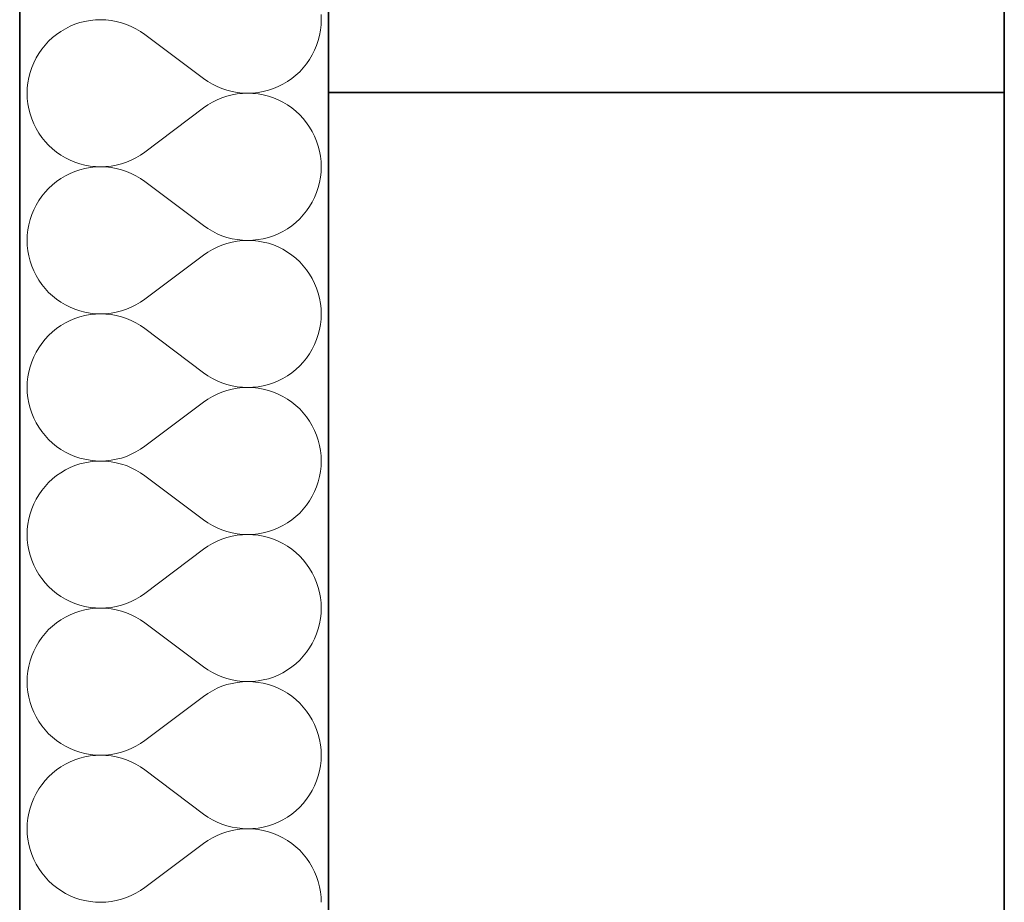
# Model space of a CAD drawing. Header units: millimetres. Extents: x -34676 to 172266, y 39940 to 476087.
# Tile 69 of 256: x 20168 to 20678, y 285150 to 285607. Entities that reach past the tile are written whole.
import ezdxf

# ---------------------------------------------------------------- set-up
doc = ezdxf.new("R2010")
doc.units = ezdxf.units.MM
doc.header["$MEASUREMENT"] = 0
for name, color, linetype in [('#podkład', 252, 'Continuous'), ('- A - ocieplenie', 7, 'Continuous'), ('Konstrukcja - Stropy', 7, 'Continuous'), ('Konstrukcja - Ściany zewnętrzne', 7, 'Continuous')]:
    doc.layers.add(name, color=color, linetype=linetype)

# ---------------------------------------------------------------- blocks, each defined once
blk = doc.blocks.new('UHYGFFFF')
at = {"layer": '- A - ocieplenie', "color": 252, "linetype": 'Continuous', "lineweight": 35, "ltscale": 100}
for p, q in [((19777.48, 396062.63), (19777.47, 388486.86)), ((19937.47, 388486.86), (19937.48, 396062.63))]:
    blk.add_line(p, q, dxfattribs=at)
at = {"layer": '- A - ocieplenie', "color": 252, "linetype": 'Continuous', "lineweight": 13, "ltscale": 100}
for p, q in [((19808.67, 391745.84), (19806.09, 391744.98)), ((19811.3, 391746.51), (19808.67, 391745.84)), ((19813.98, 391746.99), (19811.3, 391746.51)), ((19816.69, 391747.28), (19813.98, 391746.99)), ((19819.41, 391747.37), (19816.69, 391747.28)), ((19822.12, 391747.27), (19819.41, 391747.37)), ((19824.83, 391746.98), (19822.12, 391747.27)), ((19827.51, 391746.5), (19824.83, 391746.98)), ((19830.14, 391745.82), (19827.51, 391746.5)), ((19832.72, 391744.96), (19830.14, 391745.82)), ((19933.67, 391747.37), (19933.57, 391750.09)), ((19933.57, 391744.65), (19933.67, 391747.37)), ((19798.8, 391741.33), (19796.56, 391739.78)), ((19801.14, 391742.72), (19798.8, 391741.33)), ((19803.57, 391743.94), (19801.14, 391742.72)), ((19806.09, 391744.98), (19803.57, 391743.94)), ((19835.23, 391743.92), (19832.72, 391744.96)), ((19837.67, 391742.7), (19835.23, 391743.92)), ((19840, 391741.31), (19837.67, 391742.7)), ((19842.24, 391739.75), (19840, 391741.31)), ((19932.8, 391739.27), (19933.28, 391741.95)), ((19933.28, 391741.95), (19933.57, 391744.65)), ((19792.45, 391736.22), (19790.6, 391734.23)), ((19794.44, 391738.08), (19792.45, 391736.22)), ((19796.56, 391739.78), (19794.44, 391738.08)), ((19872.71, 391716.9), (19842.24, 391739.75)), ((19931.26, 391734.05), (19932.12, 391736.64)), ((19932.12, 391736.64), (19932.8, 391739.27)), ((19788.89, 391732.12), (19787.34, 391729.88)), ((19790.6, 391734.23), (19788.89, 391732.12)), ((19929, 391729.11), (19930.22, 391731.54)), ((19930.22, 391731.54), (19931.26, 391734.05)), ((19785.95, 391727.54), (19784.73, 391725.11)), ((19787.34, 391729.88), (19785.95, 391727.54)), ((19926.06, 391724.54), (19927.61, 391726.77)), ((19927.61, 391726.77), (19929, 391729.11)), ((19783.69, 391722.6), (19782.83, 391720.01)), ((19784.73, 391725.11), (19783.69, 391722.6)), ((19920.51, 391718.57), (19922.5, 391720.43)), ((19922.5, 391720.43), (19924.35, 391722.42)), ((19924.35, 391722.42), (19926.06, 391724.54)), ((19782.16, 391717.38), (19781.67, 391714.7)), ((19782.83, 391720.01), (19782.16, 391717.38)), ((19872.71, 391716.9), (19874.95, 391715.34)), ((19874.95, 391715.34), (19877.29, 391713.95)), ((19913.81, 391713.93), (19916.15, 391715.32)), ((19916.15, 391715.32), (19918.39, 391716.87)), ((19918.39, 391716.87), (19920.51, 391718.57)), ((19781.38, 391712), (19781.29, 391709.28)), ((19781.67, 391714.7), (19781.38, 391712)), ((19877.29, 391713.95), (19879.72, 391712.73)), ((19879.72, 391712.73), (19882.23, 391711.69)), ((19882.23, 391711.69), (19884.81, 391710.83)), ((19884.81, 391710.83), (19887.45, 391710.15)), ((19887.45, 391710.15), (19890.12, 391709.67)), ((19900.97, 391709.66), (19903.65, 391710.14)), ((19903.65, 391710.14), (19906.28, 391710.82)), ((19906.28, 391710.82), (19908.87, 391711.67)), ((19908.87, 391711.67), (19911.38, 391712.71)), ((19911.38, 391712.71), (19913.81, 391713.93)), ((19781.29, 391709.28), (19781.38, 391706.56)), ((19781.38, 391706.56), (19781.67, 391703.85)), ((19879.72, 391705.82), (19877.29, 391704.6)), ((19882.23, 391706.87), (19879.72, 391705.82)), ((19884.81, 391707.73), (19882.23, 391706.87)), ((19887.45, 391708.4), (19884.81, 391707.73)), ((19890.12, 391708.89), (19887.45, 391708.4)), ((19890.12, 391709.67), (19892.83, 391709.38)), ((19892.83, 391709.18), (19890.12, 391708.89)), ((19892.83, 391709.38), (19895.55, 391709.28)), ((19895.55, 391709.28), (19892.83, 391709.18)), ((19895.55, 391709.28), (19898.27, 391709.37)), ((19898.27, 391709.18), (19895.55, 391709.28)), ((19898.27, 391709.37), (19900.97, 391709.66)), ((19900.97, 391708.89), (19898.27, 391709.18)), ((19903.65, 391708.41), (19900.97, 391708.89)), ((19906.28, 391707.74), (19903.65, 391708.41)), ((19908.87, 391706.88), (19906.28, 391707.74)), ((19911.38, 391705.84), (19908.87, 391706.88)), ((19913.81, 391704.63), (19911.38, 391705.84)), ((19781.67, 391703.85), (19782.16, 391701.18)), ((19782.16, 391701.18), (19782.83, 391698.54)), ((19872.71, 391701.66), (19842.24, 391678.8)), ((19874.95, 391703.21), (19872.71, 391701.66)), ((19877.29, 391704.6), (19874.95, 391703.21)), ((19916.15, 391703.24), (19913.81, 391704.63)), ((19918.39, 391701.69), (19916.15, 391703.24)), ((19920.51, 391699.98), (19918.39, 391701.69)), ((19922.5, 391698.13), (19920.51, 391699.98)), ((19782.83, 391698.54), (19783.69, 391695.96)), ((19783.69, 391695.96), (19784.73, 391693.45)), ((19924.35, 391696.14), (19922.5, 391698.13)), ((19926.06, 391694.02), (19924.35, 391696.14)), ((19784.73, 391693.45), (19785.95, 391691.01)), ((19785.95, 391691.01), (19787.34, 391688.67)), ((19927.61, 391691.79), (19926.06, 391694.02)), ((19929, 391689.45), (19927.61, 391691.79)), ((19787.34, 391688.67), (19788.89, 391686.44)), ((19788.89, 391686.44), (19790.6, 391684.32)), ((19930.22, 391687.01), (19929, 391689.45)), ((19931.26, 391684.5), (19930.22, 391687.01)), ((19932.12, 391681.92), (19931.26, 391684.5)), ((19790.6, 391684.32), (19792.45, 391682.33)), ((19792.45, 391682.33), (19794.44, 391680.48)), ((19794.44, 391680.48), (19796.56, 391678.77)), ((19932.8, 391679.28), (19932.12, 391681.92)), ((19796.56, 391678.77), (19798.8, 391677.22)), ((19798.8, 391677.22), (19801.14, 391675.83)), ((19801.14, 391675.83), (19803.57, 391674.62)), ((19803.57, 391674.62), (19806.09, 391673.58)), ((19832.72, 391673.6), (19835.23, 391674.64)), ((19835.23, 391674.64), (19837.67, 391675.86)), ((19837.67, 391675.86), (19840, 391677.25)), ((19840, 391677.25), (19842.24, 391678.8)), ((19933.28, 391676.61), (19932.8, 391679.28)), ((19933.57, 391673.9), (19933.28, 391676.61)), ((19806.09, 391673.58), (19808.67, 391672.72)), ((19808.67, 391669.65), (19806.09, 391668.79)), ((19808.67, 391672.72), (19811.3, 391672.05)), ((19811.3, 391670.32), (19808.67, 391669.65)), ((19811.3, 391672.05), (19813.98, 391671.57)), ((19813.98, 391670.8), (19811.3, 391670.32)), ((19813.98, 391671.57), (19816.69, 391671.28)), ((19816.69, 391671.09), (19813.98, 391670.8)), ((19816.69, 391671.28), (19819.41, 391671.18)), ((19819.41, 391671.18), (19816.69, 391671.09)), ((19819.41, 391671.18), (19822.12, 391671.28)), ((19822.12, 391671.08), (19819.41, 391671.18)), ((19822.12, 391671.28), (19824.83, 391671.57)), ((19824.83, 391670.79), (19822.12, 391671.08)), ((19824.83, 391671.57), (19827.51, 391672.06)), ((19827.51, 391670.31), (19824.83, 391670.79)), ((19827.51, 391672.06), (19830.14, 391672.73)), ((19830.14, 391669.63), (19827.51, 391670.31)), ((19830.14, 391672.73), (19832.72, 391673.6)), ((19832.72, 391668.77), (19830.14, 391669.63)), ((19933.67, 391671.18), (19933.57, 391673.9)), ((19933.57, 391668.46), (19933.67, 391671.18)), ((19798.8, 391665.14), (19796.56, 391663.59)), ((19801.14, 391666.53), (19798.8, 391665.14)), ((19803.57, 391667.75), (19801.14, 391666.53)), ((19806.09, 391668.79), (19803.57, 391667.75)), ((19835.23, 391667.73), (19832.72, 391668.77)), ((19837.67, 391666.51), (19835.23, 391667.73)), ((19840, 391665.12), (19837.67, 391666.51)), ((19842.24, 391663.56), (19840, 391665.12)), ((19932.8, 391663.08), (19933.28, 391665.76)), ((19933.28, 391665.76), (19933.57, 391668.46)), ((19792.45, 391660.03), (19790.6, 391658.04)), ((19794.44, 391661.89), (19792.45, 391660.03)), ((19796.56, 391663.59), (19794.44, 391661.89)), ((19872.71, 391640.71), (19842.24, 391663.56)), ((19931.26, 391657.86), (19932.12, 391660.45)), ((19932.12, 391660.45), (19932.8, 391663.08)), ((19788.89, 391655.93), (19787.34, 391653.69)), ((19790.6, 391658.04), (19788.89, 391655.93)), ((19929, 391652.92), (19930.22, 391655.35)), ((19930.22, 391655.35), (19931.26, 391657.86)), ((19784.73, 391648.92), (19783.69, 391646.41)), ((19785.95, 391651.35), (19784.73, 391648.92)), ((19787.34, 391653.69), (19785.95, 391651.35)), ((19926.06, 391648.34), (19927.61, 391650.58)), ((19927.61, 391650.58), (19929, 391652.92)), ((19782.83, 391643.82), (19782.16, 391641.19)), ((19783.69, 391646.41), (19782.83, 391643.82)), ((19920.51, 391642.38), (19922.5, 391644.24)), ((19922.5, 391644.24), (19924.35, 391646.23)), ((19924.35, 391646.23), (19926.06, 391648.34)), ((19782.16, 391641.19), (19781.67, 391638.51)), ((19872.71, 391640.71), (19874.95, 391639.15)), ((19874.95, 391639.15), (19877.29, 391637.76)), ((19913.81, 391637.74), (19916.15, 391639.13)), ((19916.15, 391639.13), (19918.39, 391640.68)), ((19918.39, 391640.68), (19920.51, 391642.38)), ((19781.38, 391635.81), (19781.29, 391633.09)), ((19781.67, 391638.51), (19781.38, 391635.81)), ((19877.29, 391637.76), (19879.72, 391636.54)), ((19879.72, 391636.54), (19882.23, 391635.5)), ((19882.23, 391635.5), (19884.81, 391634.64)), ((19884.81, 391634.64), (19887.45, 391633.96)), ((19887.45, 391633.96), (19890.12, 391633.48)), ((19890.12, 391633.48), (19892.83, 391633.19)), ((19898.27, 391633.18), (19900.97, 391633.47)), ((19900.97, 391633.47), (19903.65, 391633.95)), ((19903.65, 391633.95), (19906.28, 391634.62)), ((19906.28, 391634.62), (19908.87, 391635.48)), ((19908.87, 391635.48), (19911.38, 391636.52)), ((19911.38, 391636.52), (19913.81, 391637.74)), ((19781.29, 391633.09), (19781.38, 391630.37)), ((19781.38, 391630.37), (19781.67, 391627.66)), ((19877.29, 391628.41), (19874.95, 391627.02)), ((19879.72, 391629.63), (19877.29, 391628.41)), ((19882.23, 391630.67), (19879.72, 391629.63)), ((19884.81, 391631.54), (19882.23, 391630.67)), ((19887.45, 391632.21), (19884.81, 391631.54)), ((19890.12, 391632.7), (19887.45, 391632.21)), ((19892.83, 391632.99), (19890.12, 391632.7)), ((19892.83, 391633.19), (19895.55, 391633.09)), ((19895.55, 391633.09), (19892.83, 391632.99)), ((19895.55, 391633.09), (19898.27, 391633.18)), ((19898.27, 391632.99), (19895.55, 391633.09)), ((19900.97, 391632.7), (19898.27, 391632.99)), ((19903.65, 391632.22), (19900.97, 391632.7)), ((19906.28, 391631.55), (19903.65, 391632.22)), ((19908.87, 391630.69), (19906.28, 391631.55)), ((19911.38, 391629.65), (19908.87, 391630.69)), ((19913.81, 391628.44), (19911.38, 391629.65)), ((19916.15, 391627.05), (19913.81, 391628.44)), ((19781.67, 391627.66), (19782.16, 391624.99)), ((19782.16, 391624.99), (19782.83, 391622.35)), ((19872.71, 391625.47), (19842.24, 391602.61)), ((19874.95, 391627.02), (19872.71, 391625.47)), ((19918.39, 391625.5), (19916.15, 391627.05)), ((19920.51, 391623.79), (19918.39, 391625.5)), ((19922.5, 391621.94), (19920.51, 391623.79)), ((19782.83, 391622.35), (19783.69, 391619.77)), ((19783.69, 391619.77), (19784.73, 391617.26)), ((19924.35, 391619.95), (19922.5, 391621.94)), ((19926.06, 391617.83), (19924.35, 391619.95)), ((19784.73, 391617.26), (19785.95, 391614.82)), ((19785.95, 391614.82), (19787.34, 391612.48)), ((19927.61, 391615.6), (19926.06, 391617.83)), ((19929, 391613.26), (19927.61, 391615.6)), ((19930.22, 391610.82), (19929, 391613.26)), ((19787.34, 391612.48), (19788.89, 391610.25)), ((19788.89, 391610.25), (19790.6, 391608.13)), ((19790.6, 391608.13), (19792.45, 391606.14)), ((19931.26, 391608.31), (19930.22, 391610.82)), ((19932.12, 391605.73), (19931.26, 391608.31)), ((19792.45, 391606.14), (19794.44, 391604.29)), ((19794.44, 391604.29), (19796.56, 391602.58)), ((19932.8, 391603.09), (19932.12, 391605.73)), ((19933.28, 391600.42), (19932.8, 391603.09)), ((19796.56, 391602.58), (19798.8, 391601.03)), ((19798.8, 391601.03), (19801.14, 391599.64)), ((19801.14, 391599.64), (19803.57, 391598.43)), ((19803.57, 391598.43), (19806.09, 391597.39)), ((19832.72, 391597.4), (19835.23, 391598.45)), ((19835.23, 391598.45), (19837.67, 391599.67)), ((19837.67, 391599.67), (19840, 391601.06)), ((19840, 391601.06), (19842.24, 391602.61)), ((19933.57, 391597.71), (19933.28, 391600.42)), ((19806.09, 391597.39), (19808.67, 391596.53)), ((19808.67, 391593.45), (19806.09, 391592.6)), ((19808.67, 391596.53), (19811.3, 391595.86)), ((19811.3, 391594.13), (19808.67, 391593.45)), ((19811.3, 391595.86), (19813.98, 391595.38)), ((19813.98, 391594.61), (19811.3, 391594.13)), ((19813.98, 391595.38), (19816.69, 391595.09)), ((19816.69, 391594.9), (19813.98, 391594.61)), ((19816.69, 391595.09), (19819.41, 391594.99)), ((19819.41, 391594.99), (19816.69, 391594.9)), ((19819.41, 391594.99), (19822.12, 391595.09)), ((19822.12, 391594.89), (19819.41, 391594.99)), ((19822.12, 391595.09), (19824.83, 391595.38)), ((19824.83, 391594.6), (19822.12, 391594.89)), ((19824.83, 391595.38), (19827.51, 391595.87)), ((19827.51, 391594.12), (19824.83, 391594.6)), ((19827.51, 391595.87), (19830.14, 391596.54)), ((19830.14, 391593.44), (19827.51, 391594.12)), ((19830.14, 391596.54), (19832.72, 391597.4)), ((19832.72, 391592.58), (19830.14, 391593.44)), ((19933.67, 391594.99), (19933.57, 391597.71)), ((19933.57, 391592.27), (19933.67, 391594.99)), ((19798.8, 391588.95), (19796.56, 391587.4)), ((19801.14, 391590.34), (19798.8, 391588.95)), ((19803.57, 391591.56), (19801.14, 391590.34)), ((19806.09, 391592.6), (19803.57, 391591.56)), ((19835.23, 391591.54), (19832.72, 391592.58)), ((19837.67, 391590.32), (19835.23, 391591.54)), ((19840, 391588.93), (19837.67, 391590.32)), ((19842.24, 391587.37), (19840, 391588.93)), ((19932.8, 391586.89), (19933.28, 391589.57)), ((19933.28, 391589.57), (19933.57, 391592.27)), ((19792.45, 391583.84), (19790.6, 391581.85)), ((19794.44, 391585.7), (19792.45, 391583.84)), ((19796.56, 391587.4), (19794.44, 391585.7)), ((19872.71, 391564.52), (19842.24, 391587.37)), ((19931.26, 391581.67), (19932.12, 391584.26)), ((19932.12, 391584.26), (19932.8, 391586.89)), ((19787.34, 391577.5), (19785.95, 391575.16)), ((19788.89, 391579.73), (19787.34, 391577.5)), ((19790.6, 391581.85), (19788.89, 391579.73)), ((19929, 391576.73), (19930.22, 391579.16)), ((19930.22, 391579.16), (19931.26, 391581.67)), ((19784.73, 391572.73), (19783.69, 391570.22)), ((19785.95, 391575.16), (19784.73, 391572.73)), ((19926.06, 391572.15), (19927.61, 391574.39)), ((19927.61, 391574.39), (19929, 391576.73)), ((19782.83, 391567.63), (19782.16, 391565)), ((19783.69, 391570.22), (19782.83, 391567.63)), ((19920.51, 391566.19), (19922.5, 391568.05)), ((19922.5, 391568.05), (19924.35, 391570.04)), ((19924.35, 391570.04), (19926.06, 391572.15)), ((19781.67, 391562.32), (19781.38, 391559.62)), ((19782.16, 391565), (19781.67, 391562.32)), ((19872.71, 391564.52), (19874.95, 391562.96)), ((19874.95, 391562.96), (19877.29, 391561.57)), ((19913.81, 391561.55), (19916.15, 391562.94)), ((19916.15, 391562.94), (19918.39, 391564.49)), ((19918.39, 391564.49), (19920.51, 391566.19)), ((19781.38, 391559.62), (19781.29, 391556.9)), ((19877.29, 391561.57), (19879.72, 391560.35)), ((19879.72, 391560.35), (19882.23, 391559.31)), ((19882.23, 391559.31), (19884.81, 391558.45)), ((19884.81, 391558.45), (19887.45, 391557.77)), ((19887.45, 391557.77), (19890.12, 391557.29)), ((19890.12, 391557.29), (19892.83, 391557)), ((19892.83, 391557), (19895.55, 391556.9)), ((19895.55, 391556.9), (19898.27, 391556.99)), ((19898.27, 391556.99), (19900.97, 391557.28)), ((19900.97, 391557.28), (19903.65, 391557.76)), ((19903.65, 391557.76), (19906.28, 391558.43)), ((19906.28, 391558.43), (19908.87, 391559.29)), ((19908.87, 391559.29), (19911.38, 391560.33)), ((19911.38, 391560.33), (19913.81, 391561.55)), ((19781.29, 391556.9), (19781.38, 391554.18)), ((19781.38, 391554.18), (19781.67, 391551.47)), ((19877.29, 391552.22), (19874.95, 391550.83)), ((19879.72, 391553.44), (19877.29, 391552.22)), ((19882.23, 391554.48), (19879.72, 391553.44)), ((19884.81, 391555.35), (19882.23, 391554.48)), ((19887.45, 391556.02), (19884.81, 391555.35)), ((19890.12, 391556.51), (19887.45, 391556.02)), ((19892.83, 391556.8), (19890.12, 391556.51)), ((19895.55, 391556.9), (19892.83, 391556.8)), ((19898.27, 391556.8), (19895.55, 391556.9)), ((19900.97, 391556.51), (19898.27, 391556.8)), ((19903.65, 391556.03), (19900.97, 391556.51)), ((19906.28, 391555.36), (19903.65, 391556.03)), ((19908.87, 391554.5), (19906.28, 391555.36)), ((19911.38, 391553.46), (19908.87, 391554.5)), ((19913.81, 391552.25), (19911.38, 391553.46)), ((19916.15, 391550.86), (19913.81, 391552.25)), ((19781.67, 391551.47), (19782.16, 391548.8)), ((19782.16, 391548.8), (19782.83, 391546.16)), ((19872.71, 391549.28), (19842.24, 391526.42)), ((19874.95, 391550.83), (19872.71, 391549.28)), ((19918.39, 391549.31), (19916.15, 391550.86)), ((19920.51, 391547.6), (19918.39, 391549.31)), ((19922.5, 391545.75), (19920.51, 391547.6)), ((19782.83, 391546.16), (19783.69, 391543.58)), ((19783.69, 391543.58), (19784.73, 391541.07)), ((19924.35, 391543.76), (19922.5, 391545.75)), ((19926.06, 391541.64), (19924.35, 391543.76)), ((19927.61, 391539.4), (19926.06, 391541.64)), ((19784.73, 391541.07), (19785.95, 391538.63)), ((19785.95, 391538.63), (19787.34, 391536.29)), ((19929, 391537.07), (19927.61, 391539.4)), ((19930.22, 391534.63), (19929, 391537.07)), ((19787.34, 391536.29), (19788.89, 391534.06)), ((19788.89, 391534.06), (19790.6, 391531.94)), ((19790.6, 391531.94), (19792.45, 391529.95)), ((19931.26, 391532.12), (19930.22, 391534.63)), ((19932.12, 391529.54), (19931.26, 391532.12)), ((19792.45, 391529.95), (19794.44, 391528.1)), ((19794.44, 391528.1), (19796.56, 391526.39)), ((19796.56, 391526.39), (19798.8, 391524.84)), ((19840, 391524.87), (19842.24, 391526.42)), ((19932.8, 391526.9), (19932.12, 391529.54)), ((19933.28, 391524.23), (19932.8, 391526.9)), ((19798.8, 391524.84), (19801.14, 391523.45)), ((19801.14, 391523.45), (19803.57, 391522.24)), ((19803.57, 391522.24), (19806.09, 391521.2)), ((19832.72, 391521.21), (19835.23, 391522.26)), ((19835.23, 391522.26), (19837.67, 391523.48)), ((19837.67, 391523.48), (19840, 391524.87)), ((19933.57, 391521.52), (19933.28, 391524.23)), ((19933.67, 391518.8), (19933.57, 391521.52)), ((19806.09, 391516.41), (19803.57, 391515.37)), ((19806.09, 391521.2), (19808.67, 391520.34)), ((19808.67, 391517.26), (19806.09, 391516.41)), ((19808.67, 391520.34), (19811.3, 391519.67)), ((19811.3, 391517.94), (19808.67, 391517.26)), ((19811.3, 391519.67), (19813.98, 391519.19)), ((19813.98, 391518.42), (19811.3, 391517.94)), ((19813.98, 391519.19), (19816.69, 391518.9)), ((19816.69, 391518.71), (19813.98, 391518.42)), ((19816.69, 391518.9), (19819.41, 391518.8)), ((19819.41, 391518.8), (19816.69, 391518.71)), ((19819.41, 391518.8), (19822.12, 391518.9)), ((19822.12, 391518.7), (19819.41, 391518.8)), ((19822.12, 391518.9), (19824.83, 391519.19)), ((19824.83, 391518.41), (19822.12, 391518.7)), ((19824.83, 391519.19), (19827.51, 391519.68)), ((19827.51, 391517.93), (19824.83, 391518.41)), ((19827.51, 391519.68), (19830.14, 391520.35)), ((19830.14, 391517.25), (19827.51, 391517.93)), ((19830.14, 391520.35), (19832.72, 391521.21)), ((19832.72, 391516.39), (19830.14, 391517.25)), ((19835.23, 391515.35), (19832.72, 391516.39)), ((19933.57, 391516.08), (19933.67, 391518.8)), ((19796.56, 391511.21), (19794.44, 391509.51)), ((19798.8, 391512.76), (19796.56, 391511.21)), ((19801.14, 391514.15), (19798.8, 391512.76)), ((19803.57, 391515.37), (19801.14, 391514.15)), ((19837.67, 391514.13), (19835.23, 391515.35)), ((19840, 391512.74), (19837.67, 391514.13)), ((19842.24, 391511.18), (19840, 391512.74)), ((19872.71, 391488.33), (19842.24, 391511.18)), ((19932.8, 391510.7), (19933.28, 391513.38)), ((19933.28, 391513.38), (19933.57, 391516.08)), ((19792.45, 391507.65), (19790.6, 391505.66)), ((19794.44, 391509.51), (19792.45, 391507.65)), ((19931.26, 391505.48), (19932.12, 391508.06)), ((19932.12, 391508.06), (19932.8, 391510.7)), ((19787.34, 391501.31), (19785.95, 391498.97)), ((19788.89, 391503.54), (19787.34, 391501.31)), ((19790.6, 391505.66), (19788.89, 391503.54)), ((19929, 391500.54), (19930.22, 391502.97)), ((19930.22, 391502.97), (19931.26, 391505.48)), ((19784.73, 391496.54), (19783.69, 391494.02)), ((19785.95, 391498.97), (19784.73, 391496.54)), ((19924.35, 391493.85), (19926.06, 391495.96)), ((19926.06, 391495.96), (19927.61, 391498.2)), ((19927.61, 391498.2), (19929, 391500.54)), ((19782.83, 391491.44), (19782.16, 391488.81)), ((19783.69, 391494.02), (19782.83, 391491.44)), ((19920.51, 391490), (19922.5, 391491.86)), ((19922.5, 391491.86), (19924.35, 391493.85)), ((19781.67, 391486.13), (19781.38, 391483.43)), ((19782.16, 391488.81), (19781.67, 391486.13)), ((19872.71, 391488.33), (19874.95, 391486.77)), ((19874.95, 391486.77), (19877.29, 391485.38)), ((19913.81, 391485.36), (19916.15, 391486.75)), ((19916.15, 391486.75), (19918.39, 391488.3)), ((19918.39, 391488.3), (19920.51, 391490)), ((19781.38, 391483.43), (19781.29, 391480.71)), ((19781.29, 391480.71), (19781.38, 391477.99)), ((19877.29, 391485.38), (19879.72, 391484.16)), ((19879.72, 391484.16), (19882.23, 391483.12)), ((19882.23, 391483.12), (19884.81, 391482.26)), ((19884.81, 391482.26), (19887.45, 391481.58)), ((19887.45, 391481.58), (19890.12, 391481.1)), ((19890.12, 391481.1), (19892.83, 391480.81)), ((19892.83, 391480.61), (19890.12, 391480.31)), ((19892.83, 391480.81), (19895.55, 391480.71)), ((19895.55, 391480.71), (19892.83, 391480.61)), ((19895.55, 391480.71), (19898.27, 391480.8)), ((19898.27, 391480.61), (19895.55, 391480.71)), ((19898.27, 391480.8), (19900.97, 391481.09)), ((19900.97, 391480.32), (19898.27, 391480.61)), ((19900.97, 391481.09), (19903.65, 391481.57)), ((19903.65, 391481.57), (19906.28, 391482.24)), ((19906.28, 391482.24), (19908.87, 391483.1)), ((19908.87, 391483.1), (19911.38, 391484.14)), ((19911.38, 391484.14), (19913.81, 391485.36)), ((19781.38, 391477.99), (19781.67, 391475.28)), ((19877.29, 391476.03), (19874.95, 391474.64)), ((19879.72, 391477.25), (19877.29, 391476.03)), ((19882.23, 391478.29), (19879.72, 391477.25)), ((19884.81, 391479.16), (19882.23, 391478.29)), ((19887.45, 391479.83), (19884.81, 391479.16)), ((19890.12, 391480.31), (19887.45, 391479.83)), ((19903.65, 391479.84), (19900.97, 391480.32)), ((19906.28, 391479.17), (19903.65, 391479.84)), ((19908.87, 391478.31), (19906.28, 391479.17)), ((19911.38, 391477.27), (19908.87, 391478.31)), ((19913.81, 391476.05), (19911.38, 391477.27)), ((19916.15, 391474.67), (19913.81, 391476.05)), ((19781.67, 391475.28), (19782.16, 391472.61)), ((19782.16, 391472.61), (19782.83, 391469.97)), ((19872.71, 391473.09), (19842.24, 391450.23)), ((19874.95, 391474.64), (19872.71, 391473.09)), ((19918.39, 391473.12), (19916.15, 391474.67)), ((19920.51, 391471.41), (19918.39, 391473.12)), ((19922.5, 391469.56), (19920.51, 391471.41)), ((19782.83, 391469.97), (19783.69, 391467.39)), ((19783.69, 391467.39), (19784.73, 391464.88)), ((19924.35, 391467.57), (19922.5, 391469.56)), ((19926.06, 391465.45), (19924.35, 391467.57)), ((19927.61, 391463.21), (19926.06, 391465.45)), ((19784.73, 391464.88), (19785.95, 391462.44)), ((19785.95, 391462.44), (19787.34, 391460.1)), ((19787.34, 391460.1), (19788.89, 391457.87)), ((19929, 391460.88), (19927.61, 391463.21)), ((19930.22, 391458.44), (19929, 391460.88)), ((19788.89, 391457.87), (19790.6, 391455.75)), ((19790.6, 391455.75), (19792.45, 391453.76)), ((19931.26, 391455.93), (19930.22, 391458.44)), ((19932.12, 391453.35), (19931.26, 391455.93)), ((19792.45, 391453.76), (19794.44, 391451.91)), ((19794.44, 391451.91), (19796.56, 391450.2)), ((19796.56, 391450.2), (19798.8, 391448.65)), ((19840, 391448.68), (19842.24, 391450.23)), ((19932.8, 391450.71), (19932.12, 391453.35)), ((19933.28, 391448.03), (19932.8, 391450.71)), ((19798.8, 391448.65), (19801.14, 391447.26)), ((19801.14, 391447.26), (19803.57, 391446.05)), ((19803.57, 391446.05), (19806.09, 391445.01)), ((19806.09, 391445.01), (19808.67, 391444.15)), ((19830.14, 391444.16), (19832.72, 391445.02)), ((19832.72, 391445.02), (19835.23, 391446.07)), ((19835.23, 391446.07), (19837.67, 391447.29)), ((19837.67, 391447.29), (19840, 391448.68)), ((19933.57, 391445.33), (19933.28, 391448.03)), ((19933.67, 391442.61), (19933.57, 391445.33)), ((19806.09, 391440.22), (19803.57, 391439.18)), ((19808.67, 391441.07), (19806.09, 391440.22)), ((19808.67, 391444.15), (19811.3, 391443.48)), ((19811.3, 391441.75), (19808.67, 391441.07)), ((19811.3, 391443.48), (19813.98, 391443)), ((19813.98, 391442.23), (19811.3, 391441.75)), ((19813.98, 391443), (19816.69, 391442.71)), ((19816.69, 391442.52), (19813.98, 391442.23)), ((19816.69, 391442.71), (19819.41, 391442.61)), ((19819.41, 391442.61), (19816.69, 391442.52)), ((19819.41, 391442.61), (19822.12, 391442.71)), ((19822.12, 391442.51), (19819.41, 391442.61)), ((19822.12, 391442.71), (19824.83, 391443)), ((19824.83, 391442.22), (19822.12, 391442.51)), ((19824.83, 391443), (19827.51, 391443.49)), ((19827.51, 391441.73), (19824.83, 391442.22)), ((19827.51, 391443.49), (19830.14, 391444.16)), ((19830.14, 391441.06), (19827.51, 391441.73)), ((19832.72, 391440.2), (19830.14, 391441.06)), ((19835.23, 391439.16), (19832.72, 391440.2)), ((19933.28, 391437.19), (19933.57, 391439.89)), ((19933.57, 391439.89), (19933.67, 391442.61)), ((19796.56, 391435.02), (19794.44, 391433.32)), ((19798.8, 391436.57), (19796.56, 391435.02)), ((19801.14, 391437.96), (19798.8, 391436.57)), ((19803.57, 391439.18), (19801.14, 391437.96)), ((19837.67, 391437.94), (19835.23, 391439.16)), ((19840, 391436.55), (19837.67, 391437.94)), ((19842.24, 391434.99), (19840, 391436.55)), ((19872.71, 391412.14), (19842.24, 391434.99)), ((19932.8, 391434.51), (19933.28, 391437.19)), ((19790.6, 391429.47), (19788.89, 391427.35)), ((19792.45, 391431.46), (19790.6, 391429.47)), ((19794.44, 391433.32), (19792.45, 391431.46)), ((19931.26, 391429.29), (19932.12, 391431.87)), ((19932.12, 391431.87), (19932.8, 391434.51)), ((19787.34, 391425.12), (19785.95, 391422.78)), ((19788.89, 391427.35), (19787.34, 391425.12)), ((19927.61, 391422.01), (19929, 391424.35)), ((19929, 391424.35), (19930.22, 391426.78)), ((19930.22, 391426.78), (19931.26, 391429.29)), ((19784.73, 391420.35), (19783.69, 391417.83)), ((19785.95, 391422.78), (19784.73, 391420.35)), ((19924.35, 391417.66), (19926.06, 391419.77)), ((19926.06, 391419.77), (19927.61, 391422.01)), ((19782.83, 391415.25), (19782.16, 391412.62)), ((19783.69, 391417.83), (19782.83, 391415.25)), ((19920.51, 391413.81), (19922.5, 391415.67)), ((19922.5, 391415.67), (19924.35, 391417.66)), ((19781.67, 391409.94), (19781.38, 391407.23)), ((19782.16, 391412.62), (19781.67, 391409.94)), ((19872.71, 391412.14), (19874.95, 391410.58)), ((19874.95, 391410.58), (19877.29, 391409.19)), ((19877.29, 391409.19), (19879.72, 391407.97)), ((19911.38, 391407.95), (19913.81, 391409.17)), ((19913.81, 391409.17), (19916.15, 391410.56)), ((19916.15, 391410.56), (19918.39, 391412.11)), ((19918.39, 391412.11), (19920.51, 391413.81)), ((19781.38, 391407.23), (19781.29, 391404.52)), ((19781.29, 391404.52), (19781.38, 391401.8)), ((19879.72, 391407.97), (19882.23, 391406.93)), ((19882.23, 391406.93), (19884.81, 391406.07)), ((19884.81, 391406.07), (19887.45, 391405.39)), ((19887.45, 391405.39), (19890.12, 391404.91)), ((19890.12, 391404.12), (19887.45, 391403.64)), ((19890.12, 391404.91), (19892.83, 391404.61)), ((19892.83, 391404.42), (19890.12, 391404.12)), ((19892.83, 391404.61), (19895.55, 391404.52)), ((19895.55, 391404.52), (19892.83, 391404.42)), ((19895.55, 391404.52), (19898.27, 391404.61)), ((19898.27, 391404.42), (19895.55, 391404.52)), ((19898.27, 391404.61), (19900.97, 391404.9)), ((19900.97, 391404.13), (19898.27, 391404.42)), ((19900.97, 391404.9), (19903.65, 391405.38)), ((19903.65, 391403.65), (19900.97, 391404.13)), ((19903.65, 391405.38), (19906.28, 391406.05)), ((19906.28, 391406.05), (19908.87, 391406.91)), ((19908.87, 391406.91), (19911.38, 391407.95)), ((19781.38, 391401.8), (19781.67, 391399.09)), ((19781.67, 391399.09), (19782.16, 391396.42)), ((19877.29, 391399.84), (19874.95, 391398.45)), ((19879.72, 391401.06), (19877.29, 391399.84)), ((19882.23, 391402.1), (19879.72, 391401.06)), ((19884.81, 391402.96), (19882.23, 391402.1)), ((19887.45, 391403.64), (19884.81, 391402.96)), ((19906.28, 391402.98), (19903.65, 391403.65)), ((19908.87, 391402.12), (19906.28, 391402.98)), ((19911.38, 391401.08), (19908.87, 391402.12)), ((19913.81, 391399.86), (19911.38, 391401.08)), ((19916.15, 391398.48), (19913.81, 391399.86)), ((19782.16, 391396.42), (19782.83, 391393.78)), ((19782.83, 391393.78), (19783.69, 391391.2)), ((19872.71, 391396.9), (19842.24, 391374.04)), ((19874.95, 391398.45), (19872.71, 391396.9)), ((19918.39, 391396.93), (19916.15, 391398.48)), ((19920.51, 391395.22), (19918.39, 391396.93)), ((19922.5, 391393.37), (19920.51, 391395.22)), ((19783.69, 391391.2), (19784.73, 391388.68)), ((19784.73, 391388.68), (19785.95, 391386.25)), ((19924.35, 391391.38), (19922.5, 391393.37)), ((19926.06, 391389.26), (19924.35, 391391.38)), ((19927.61, 391387.02), (19926.06, 391389.26)), ((19785.95, 391386.25), (19787.34, 391383.91)), ((19787.34, 391383.91), (19788.89, 391381.68)), ((19929, 391384.68), (19927.61, 391387.02)), ((19930.22, 391382.25), (19929, 391384.68)), ((19788.89, 391381.68), (19790.6, 391379.56)), ((19790.6, 391379.56), (19792.45, 391377.57)), ((19931.26, 391379.74), (19930.22, 391382.25)), ((19932.12, 391377.16), (19931.26, 391379.74)), ((19792.45, 391377.57), (19794.44, 391375.72)), ((19794.44, 391375.72), (19796.56, 391374.01)), ((19796.56, 391374.01), (19798.8, 391372.46)), ((19840, 391372.49), (19842.24, 391374.04)), ((19932.8, 391374.52), (19932.12, 391377.16)), ((19933.28, 391371.84), (19932.8, 391374.52)), ((19798.8, 391372.46), (19801.14, 391371.07)), ((19801.14, 391371.07), (19803.57, 391369.86)), ((19803.57, 391369.86), (19806.09, 391368.82)), ((19806.09, 391368.82), (19808.67, 391367.96)), ((19830.14, 391367.97), (19832.72, 391368.83)), ((19832.72, 391368.83), (19835.23, 391369.88)), ((19835.23, 391369.88), (19837.67, 391371.1)), ((19837.67, 391371.1), (19840, 391372.49)), ((19933.57, 391369.14), (19933.28, 391371.84)), ((19933.67, 391366.42), (19933.57, 391369.14)), ((19806.09, 391364.03), (19803.57, 391362.99)), ((19808.67, 391364.88), (19806.09, 391364.03)), ((19808.67, 391367.96), (19811.3, 391367.29)), ((19811.3, 391365.55), (19808.67, 391364.88)), ((19811.3, 391367.29), (19813.98, 391366.81)), ((19813.98, 391366.04), (19811.3, 391365.55)), ((19813.98, 391366.81), (19816.69, 391366.52)), ((19816.69, 391366.33), (19813.98, 391366.04)), ((19816.69, 391366.52), (19819.41, 391366.42)), ((19819.41, 391366.42), (19816.69, 391366.33)), ((19819.41, 391366.42), (19822.12, 391366.52)), ((19822.12, 391366.32), (19819.41, 391366.42)), ((19822.12, 391366.52), (19824.83, 391366.81)), ((19824.83, 391366.03), (19822.12, 391366.32)), ((19824.83, 391366.81), (19827.51, 391367.3)), ((19827.51, 391365.54), (19824.83, 391366.03)), ((19827.51, 391367.3), (19830.14, 391367.97)), ((19830.14, 391364.87), (19827.51, 391365.54)), ((19832.72, 391364.01), (19830.14, 391364.87)), ((19835.23, 391362.97), (19832.72, 391364.01)), ((19933.28, 391361), (19933.57, 391363.7)), ((19933.57, 391363.7), (19933.67, 391366.42)), ((19796.56, 391358.83), (19794.44, 391357.12)), ((19798.8, 391360.38), (19796.56, 391358.83)), ((19801.14, 391361.77), (19798.8, 391360.38)), ((19803.57, 391362.99), (19801.14, 391361.77)), ((19837.67, 391361.75), (19835.23, 391362.97)), ((19840, 391360.36), (19837.67, 391361.75)), ((19842.24, 391358.8), (19840, 391360.36)), ((19872.71, 391335.94), (19842.24, 391358.8)), ((19932.12, 391355.68), (19932.8, 391358.32)), ((19932.8, 391358.32), (19933.28, 391361)), ((19790.6, 391353.28), (19788.89, 391351.16)), ((19792.45, 391355.27), (19790.6, 391353.28)), ((19794.44, 391357.12), (19792.45, 391355.27)), ((19930.22, 391350.59), (19931.26, 391353.1)), ((19931.26, 391353.1), (19932.12, 391355.68)), ((19787.34, 391348.93), (19785.95, 391346.59)), ((19788.89, 391351.16), (19787.34, 391348.93)), ((19927.61, 391345.82), (19929, 391348.16)), ((19929, 391348.16), (19930.22, 391350.59)), ((19784.73, 391344.16), (19783.69, 391341.64)), ((19785.95, 391346.59), (19784.73, 391344.16)), ((19924.35, 391341.47), (19926.06, 391343.58)), ((19926.06, 391343.58), (19927.61, 391345.82)), ((19782.83, 391339.06), (19782.16, 391336.43)), ((19783.69, 391341.64), (19782.83, 391339.06)), ((19918.39, 391335.92), (19920.51, 391337.62)), ((19920.51, 391337.62), (19922.5, 391339.47)), ((19922.5, 391339.47), (19924.35, 391341.47)), ((19781.67, 391333.75), (19781.38, 391331.04)), ((19782.16, 391336.43), (19781.67, 391333.75)), ((19872.71, 391335.94), (19874.95, 391334.39)), ((19874.95, 391334.39), (19877.29, 391333)), ((19877.29, 391333), (19879.72, 391331.78)), ((19911.38, 391331.76), (19913.81, 391332.98)), ((19913.81, 391332.98), (19916.15, 391334.36)), ((19916.15, 391334.36), (19918.39, 391335.92)), ((19781.38, 391331.04), (19781.29, 391328.33)), ((19781.29, 391328.33), (19781.38, 391325.61)), ((19879.72, 391331.78), (19882.23, 391330.74)), ((19882.23, 391330.74), (19884.81, 391329.88)), ((19884.81, 391329.88), (19887.45, 391329.2)), ((19887.45, 391327.45), (19884.81, 391326.77)), ((19887.45, 391329.2), (19890.12, 391328.72)), ((19890.12, 391327.93), (19887.45, 391327.45)), ((19890.12, 391328.72), (19892.83, 391328.42)), ((19892.83, 391328.23), (19890.12, 391327.93)), ((19892.83, 391328.42), (19895.55, 391328.33)), ((19895.55, 391328.33), (19892.83, 391328.23)), ((19895.55, 391328.33), (19898.27, 391328.42)), ((19898.27, 391328.23), (19895.55, 391328.33)), ((19898.27, 391328.42), (19900.97, 391328.71)), ((19900.97, 391327.94), (19898.27, 391328.23)), ((19900.97, 391328.71), (19903.65, 391329.19)), ((19903.65, 391327.46), (19900.97, 391327.94)), ((19903.65, 391329.19), (19906.28, 391329.86)), ((19906.28, 391326.79), (19903.65, 391327.46)), ((19906.28, 391329.86), (19908.87, 391330.72)), ((19908.87, 391330.72), (19911.38, 391331.76)), ((19781.38, 391325.61), (19781.67, 391322.9)), ((19781.67, 391322.9), (19782.16, 391320.22)), ((19877.29, 391323.65), (19874.95, 391322.26)), ((19879.72, 391324.87), (19877.29, 391323.65)), ((19882.23, 391325.91), (19879.72, 391324.87)), ((19884.81, 391326.77), (19882.23, 391325.91)), ((19908.87, 391325.93), (19906.28, 391326.79)), ((19911.38, 391324.89), (19908.87, 391325.93)), ((19913.81, 391323.67), (19911.38, 391324.89)), ((19916.15, 391322.29), (19913.81, 391323.67)), ((19782.16, 391320.22), (19782.83, 391317.59)), ((19782.83, 391317.59), (19783.69, 391315.01)), ((19872.71, 391320.71), (19842.24, 391297.85)), ((19874.95, 391322.26), (19872.71, 391320.71)), ((19918.39, 391320.74), (19916.15, 391322.29)), ((19920.51, 391319.03), (19918.39, 391320.74)), ((19922.5, 391317.18), (19920.51, 391319.03)), ((19783.69, 391315.01), (19784.73, 391312.49)), ((19784.73, 391312.49), (19785.95, 391310.06)), ((19924.35, 391315.19), (19922.5, 391317.18)), ((19926.06, 391313.07), (19924.35, 391315.19)), ((19927.61, 391310.83), (19926.06, 391313.07)), ((19785.95, 391310.06), (19787.34, 391307.72)), ((19787.34, 391307.72), (19788.89, 391305.49)), ((19929, 391308.49), (19927.61, 391310.83)), ((19930.22, 391306.06), (19929, 391308.49)), ((19788.89, 391305.49), (19790.6, 391303.37)), ((19790.6, 391303.37), (19792.45, 391301.38)), ((19931.26, 391303.55), (19930.22, 391306.06)), ((19932.12, 391300.97), (19931.26, 391303.55)), ((19792.45, 391301.38), (19794.44, 391299.53)), ((19794.44, 391299.53), (19796.56, 391297.82)), ((19796.56, 391297.82), (19798.8, 391296.27)), ((19840, 391296.3), (19842.24, 391297.85)), ((19932.8, 391298.33), (19932.12, 391300.97)), ((19933.28, 391295.65), (19932.8, 391298.33)), ((19798.8, 391296.27), (19801.14, 391294.88)), ((19801.14, 391294.88), (19803.57, 391293.67)), ((19803.57, 391293.67), (19806.09, 391292.63)), ((19806.09, 391292.63), (19808.67, 391291.77)), ((19808.67, 391291.77), (19811.3, 391291.1)), ((19827.51, 391291.11), (19830.14, 391291.78)), ((19830.14, 391291.78), (19832.72, 391292.64)), ((19832.72, 391292.64), (19835.23, 391293.69)), ((19835.23, 391293.69), (19837.67, 391294.91)), ((19837.67, 391294.91), (19840, 391296.3)), ((19933.57, 391292.95), (19933.28, 391295.65)), ((19933.67, 391290.23), (19933.57, 391292.95)), ((19811.3, 391291.1), (19813.98, 391290.61)), ((19813.98, 391290.61), (19816.69, 391290.33)), ((19816.69, 391290.33), (19819.41, 391290.23)), ((19819.41, 391290.23), (19822.12, 391290.33)), ((19822.12, 391290.33), (19824.83, 391290.62)), ((19824.83, 391290.62), (19827.51, 391291.11))]:
    blk.add_line(p, q, dxfattribs=at)
at = {"color": 252, "linetype": 'Continuous', "lineweight": 35, "ltscale": 100}
for p, q in [((19937.47, 391709.67), (19937.47, 390829.67)), ((20287.47, 390829.67), (20287.47, 391709.67))]:
    blk.add_line(p, q, dxfattribs=at)
at = {"layer": 'Konstrukcja - Stropy', "color": 252, "linetype": 'Continuous', "lineweight": 13, "ltscale": 100}
blk.add_line((19937.48, 388030.59), (19937.48, 395682.67), dxfattribs=at)
blk.add_line((19937.48, 388030.59), (19937.48, 395682.67), dxfattribs=at)
at = {"layer": 'Konstrukcja - Ściany zewnętrzne', "color": 252, "linetype": 'Continuous', "lineweight": 35, "ltscale": 100}
for p, q in [((19937.47, 392109.67), (19937.47, 391709.67)), ((20287.47, 391709.67), (20287.47, 392109.67)), ((20117.47, 391709.67), (19937.47, 391709.67)), ((20167.47, 391709.67), (20117.47, 391709.67)), ((20287.47, 391709.67), (20167.47, 391709.67))]:
    blk.add_line(p, q, dxfattribs=at)

msp = doc.modelspace()

# ---------------------------------------------------------------- block references
at = {"layer": '#podkład'}
msp.add_blockref('UHYGFFFF', (390.91, -106139.89), dxfattribs=at)

doc.saveas('drawing.dxf')
